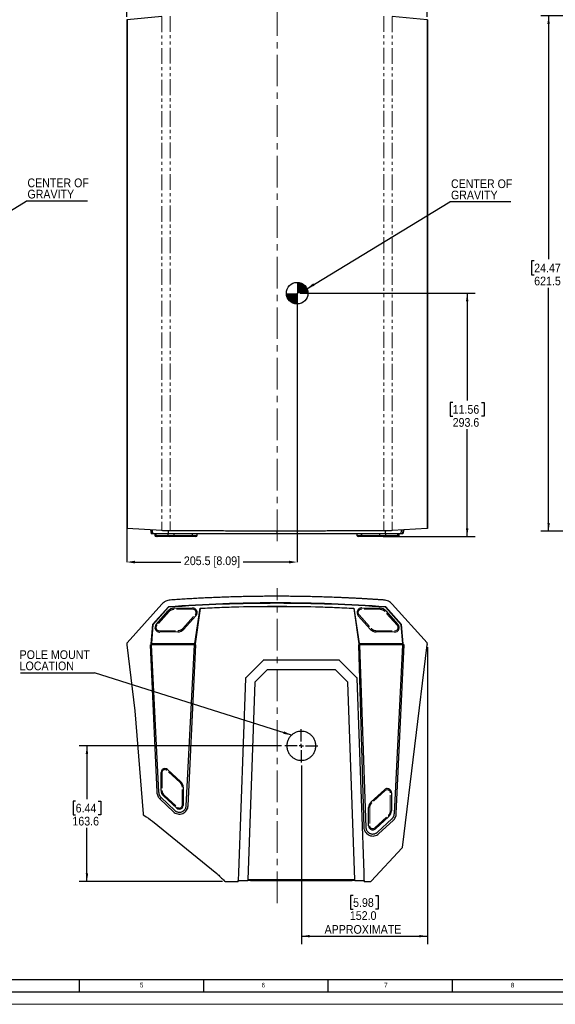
# Model space of a CAD drawing. Header units: millimetres. Extents: x 0 to 2523, y 0 to 1782.
# Tile 2 of 8: x 604 to 1250, y 0 to 1188. Entities that reach past the tile are written whole.
import ezdxf

# ---------------------------------------------------------------- set-up
doc = ezdxf.new("R2010")
doc.units = ezdxf.units.MM
doc.header["$LTSCALE"] = 3
doc.header["$PDSIZE"] = -1
doc.linetypes.add('CENTERX2', pattern=[20.32, 12.7, -2.54, 2.54, -2.54])
doc.linetypes.add('PHANTOM', pattern=[12.7, 6.35, -1.27, 1.27, -1.27, 1.27, -1.27])
for name, color, linetype in [('FORMAT', 7, 'Continuous'), ('OUTLINE', 179, 'Continuous'), ('SLD-0', 7, 'Continuous')]:
    doc.layers.add(name, color=color, linetype=linetype)
doc.styles.add('SLDTEXTSTYLE0', font='GOTHIC.TTF', dxfattribs={"width": 0.913})
doc.styles.get("Standard").update_dxf_attribs({"font": 'GOTHIC.TTF'})
doc.dimstyles.new('SLDDIMSTYLE0', dxfattribs={"dimtxt": 10.5, "dimasz": 9.906, "dimexe": 0, "dimexo": 0.0625, "dimgap": 2.625, "dimtad": 0, "dimtih": 1, "dimtoh": 1, "dimdec": 1, "dimrnd": 1e-09, "dimzin": 12, "dimdsep": 46, "dimtxsty": 'SLDTEXTSTYLE0', "dimsah": 1, "dimcen": 0.09, "dimadec": 0, "dimazin": 3, "dimtfac": 1, "dimtdec": 1, "dimtofl": 0, "dimtmove": 0, "dimatfit": 3, "dimfxl": 1, "dimfrac": 2, "dimtolj": 1, "dimtzin": 12, "dimarcsym": 0})
doc.dimstyles.new('SLDDIMSTYLE1', dxfattribs={"dimtxt": 0.18, "dimasz": 9.906, "dimexe": 0, "dimexo": 0.0625, "dimgap": 0, "dimtad": 0, "dimtih": 1, "dimtoh": 1, "dimdec": 0, "dimrnd": 1e-09, "dimzin": 0, "dimdsep": 46, "dimtxsty": 'Standard', "dimsah": 1, "dimcen": 0.09, "dimadec": 0, "dimazin": 0, "dimtfac": 9.906, "dimtdec": 0, "dimtofl": 0, "dimtmove": 0, "dimatfit": 3, "dimfxl": 1, "dimfrac": 2, "dimtolj": 1, "dimtzin": 0, "dimarcsym": 0})
doc.dimstyles.new('SLDDIMSTYLE2', dxfattribs={"dimtxt": 10.5, "dimasz": 9.906, "dimexe": 0, "dimexo": 0.0625, "dimgap": 2.625, "dimtad": 0, "dimtih": 1, "dimtoh": 1, "dimdec": 1, "dimrnd": 1e-09, "dimzin": 4, "dimdsep": 46, "dimtxsty": 'SLDTEXTSTYLE0', "dimsah": 1, "dimcen": 0.09, "dimadec": 0, "dimazin": 1, "dimtfac": 1, "dimtdec": 1, "dimtofl": 0, "dimtmove": 0, "dimatfit": 3, "dimfxl": 1, "dimfrac": 2, "dimtolj": 1, "dimtzin": 12, "dimarcsym": 0})

# ---------------------------------------------------------------- blocks, each defined once
blk = doc.blocks.new('_D')
at = {"layer": 'Defpoints', "color": 0, "transparency": 16777216}
for p in [(939, 857.8), (733.5, 573.9), (733.5, 533.5)]:
    blk.add_point(p, dxfattribs=at)
at = {"layer": 'OUTLINE', "color": 0, "lineweight": -2, "transparency": 16777216}
for p, q in [((939, 857.7), (939, 533.5)), ((733.5, 573.9), (733.5, 533.5)), ((743.4, 533.5), (798.7, 533.5)), ((929.1, 533.5), (873.9, 533.5))]:
    blk.add_line(p, q, dxfattribs=at)
at = {"layer": 'OUTLINE', "color": 0, "transparency": 16777216}
for points in [[(743.4, 535.1), (743.4, 531.8), (733.5, 533.5)], [(929.1, 535.1), (929.1, 531.8), (939, 533.5)]]:
    blk.add_solid(points, dxfattribs=at)
at = {"layer": 'OUTLINE', "color": 0, "transparency": 16777216, "insert": (836.3, 540.3), "char_height": 10.5, "attachment_point": 2, "style": 'SLDTEXTSTYLE0'}
blk.add_mtext('\\A1;205.5 [8.09]', dxfattribs=at)
blk = doc.blocks.new('_D_1')
at = {"layer": 'OUTLINE', "color": 7, "transparency": 16777216}
for p, q in [((942.8, 857.8), (1153.6, 857.8)), ((1144.1, 857.8), (1144.1, 728.3)), ((1126.6, 726.1), (1123.4, 726.1)), ((1123.4, 726.1), (1123.4, 709.5)), ((1161.5, 726.1), (1164.7, 726.1)), ((1164.7, 726.1), (1164.7, 709.5)), ((1123.4, 709.5), (1126.6, 709.5)), ((1164.7, 709.5), (1161.5, 709.5)), ((1144.1, 564.2), (1144.1, 693.7)), ((1042.6, 564.2), (1153.6, 564.2))]:
    blk.add_line(p, q, dxfattribs=at)
for points in [[(1144.1, 857.8), (1142.6, 847.9), (1145.6, 847.9)], [(1144.1, 564.2), (1145.6, 574.1), (1142.6, 574.1)]]:
    blk.add_solid(points, dxfattribs=at)
at = {"layer": 'OUTLINE', "color": 7, "transparency": 16777216, "char_height": 10.5, "attachment_point": 1, "style": 'SLDTEXTSTYLE0'}
for s, insert in [('11.56', (1126.6, 722.9)), ('293.6', (1126.6, 707.2))]:
    blk.add_mtext(s, dxfattribs=dict(at, insert=insert))
blk = doc.blocks.new('_D_2')
at = {"layer": 'SLD-0', "color": 7, "transparency": 16777216}
for p, q in [((897.2, 1272.8), (894, 1272.8)), ((894, 1272.8), (894, 1256.1)), ((932.1, 1272.8), (935.3, 1272.8)), ((935.3, 1272.8), (935.3, 1256.1)), ((733.5, 1191.2), (733.5, 1249.9)), ((894, 1256.1), (897.2, 1256.1)), ((935.3, 1256.1), (932.1, 1256.1)), ((1095.8, 1191.3), (1095.8, 1249.9)), ((733.5, 1240.4), (1095.8, 1240.4))]:
    blk.add_line(p, q, dxfattribs=at)
for points in [[(733.5, 1240.4), (743.4, 1238.9), (743.4, 1241.9)], [(1095.8, 1240.4), (1085.9, 1241.9), (1085.9, 1238.9)]]:
    blk.add_solid(points, dxfattribs=at)
at = {"layer": 'SLD-0', "color": 7, "transparency": 16777216, "char_height": 10.5, "attachment_point": 1, "style": 'SLDTEXTSTYLE0'}
for s, insert in [('14.26', (897.2, 1269.5)), ('362.3', (897.2, 1253.8))]:
    blk.add_mtext(s, dxfattribs=dict(at, insert=insert))
blk = doc.blocks.new('SW_NOTE_0_2')
at = {"layer": 'OUTLINE', "color": 0}
blk.add_line((73.7, 0), (0, 0), dxfattribs=at)
at = {"layer": 'OUTLINE', "color": 0, "char_height": 10.5, "attachment_point": 1, "style": 'SLDTEXTSTYLE0'}
for s, insert in [('CENTER OF ', (1.3, 27.2)), ('GRAVITY', (1.3, 13.6))]:
    blk.add_mtext(s, dxfattribs=dict(at, insert=insert))
blk = doc.blocks.new('SW_DOWELSYMBOL_0')
at = {"linetype": 'Continuous', "lineweight": 18}
h = blk.add_hatch(color=0, dxfattribs=at)
edge = h.paths.add_edge_path(flags=0)
edge.add_arc((0, 0), 13, 0, 90)
edge.add_line((0, 13), (0, 0))
edge.add_line((0, 0), (13, 0))
h = blk.add_hatch(color=0, dxfattribs=at)
edge = h.paths.add_edge_path(flags=0)
edge.add_arc((0, 0), 13, 180, 270)
edge.add_line((0, -13), (0, 0))
edge.add_line((0, 0), (-13, 0))
at = {"layer": 'OUTLINE', "color": 0}
blk.add_circle((0, 0), 13, dxfattribs=at)
blk = doc.blocks.new('SW_NOTE_0_4')
at = {"layer": 'OUTLINE', "color": 0}
blk.add_line((73.7, 0), (0, 0), dxfattribs=at)
at = {"layer": 'OUTLINE', "color": 0, "char_height": 10.5, "attachment_point": 1, "style": 'SLDTEXTSTYLE0'}
for s, insert in [('CENTER OF ', (1.4, 27.2)), ('GRAVITY', (1.4, 13.6))]:
    blk.add_mtext(s, dxfattribs=dict(at, insert=insert))
blk = doc.blocks.new('_D_8')
at = {"layer": 'SLD-0', "color": 7, "transparency": 16777216}
for p, q in [((1304.5, 1192.4), (1232.8, 1192.4)), ((1242.3, 1192.4), (1242.3, 898.9)), ((1224.9, 896.8), (1221.7, 896.8)), ((1221.7, 896.8), (1221.7, 880.1)), ((1259.8, 896.8), (1263, 896.8)), ((1263, 896.8), (1263, 880.1)), ((1221.7, 880.1), (1224.9, 880.1)), ((1263, 880.1), (1259.8, 880.1)), ((1242.3, 570.9), (1242.3, 864.4)), ((1304.5, 570.9), (1232.8, 570.9))]:
    blk.add_line(p, q, dxfattribs=at)
for points in [[(1242.3, 1192.4), (1240.8, 1182.5), (1243.8, 1182.5)], [(1242.3, 570.9), (1243.8, 580.8), (1240.8, 580.8)]]:
    blk.add_solid(points, dxfattribs=at)
at = {"layer": 'SLD-0', "color": 7, "transparency": 16777216, "char_height": 10.5, "attachment_point": 1, "style": 'SLDTEXTSTYLE0'}
for s, insert in [('24.47', (1224.9, 893.5)), ('621.5', (1224.9, 877.8))]:
    blk.add_mtext(s, dxfattribs=dict(at, insert=insert))
blk = doc.blocks.new('_D_20')
at = {"layer": 'SLD-0', "color": 7, "transparency": 16777216}
for p, q in [((1096.1, 430.9), (1096.1, 72.7)), ((944.1, 288), (944.1, 72.7)), ((1006.5, 131.2), (1003.3, 131.2)), ((1003.3, 131.2), (1003.3, 114.6)), ((1033.7, 131.2), (1036.8, 131.2)), ((1036.8, 131.2), (1036.8, 114.6)), ((1003.3, 114.6), (1006.5, 114.6)), ((1036.8, 114.6), (1033.7, 114.6)), ((944.1, 82.2), (1096.1, 82.2))]:
    blk.add_line(p, q, dxfattribs=at)
for points in [[(944.1, 82.2), (954, 80.7), (954, 83.7)], [(1096.1, 82.2), (1086.2, 83.7), (1086.2, 80.7)]]:
    blk.add_solid(points, dxfattribs=at)
at = {"layer": 'SLD-0', "color": 7, "transparency": 16777216, "char_height": 10.5, "attachment_point": 1, "style": 'SLDTEXTSTYLE0'}
for s, insert in [('5.98', (1006.5, 128)), ('152.0', (1002.6, 112.3)), ('APPROXIMATE', (972.1, 95.6))]:
    blk.add_mtext(s, dxfattribs=dict(at, insert=insert))
blk = doc.blocks.new('_D_21')
at = {"layer": 'SLD-0', "color": 7, "transparency": 16777216}
for p, q in [((920.2, 311.8), (676, 311.8)), ((685.5, 311.8), (685.5, 247.3)), ((671.9, 245.1), (668.7, 245.1)), ((668.7, 245.1), (668.7, 228.4)), ((699.1, 245.1), (702.3, 245.1)), ((702.3, 245.1), (702.3, 228.4)), ((668.7, 228.4), (671.9, 228.4)), ((702.3, 228.4), (699.1, 228.4)), ((685.5, 148.2), (685.5, 212.7)), ((848.8, 148.2), (676, 148.2))]:
    blk.add_line(p, q, dxfattribs=at)
for points in [[(685.5, 311.8), (684, 301.9), (687, 301.9)], [(685.5, 148.2), (687, 158.1), (684, 158.1)]]:
    blk.add_solid(points, dxfattribs=at)
at = {"layer": 'SLD-0', "color": 7, "transparency": 16777216, "char_height": 10.5, "attachment_point": 1, "style": 'SLDTEXTSTYLE0'}
for s, insert in [('6.44', (671.9, 241.9)), ('163.6', (668, 226.2))]:
    blk.add_mtext(s, dxfattribs=dict(at, insert=insert))
blk = doc.blocks.new('SW_NOTE_0_8')
at = {"layer": 'SLD-0', "color": 0}
blk.add_line((-89.2, 0), (0, 0), dxfattribs=at)
at = {"layer": 'SLD-0', "color": 0, "char_height": 10.5, "attachment_point": 1, "style": 'SLDTEXTSTYLE0'}
for s, insert in [('POLE MOUNT', (-90.4, 27.2)), ('LOCATION', (-90.4, 13.6))]:
    blk.add_mtext(s, dxfattribs=dict(at, insert=insert))
blk = doc.blocks.new('SW_CENTERMARKSYMBOL_3')
at = {"layer": 'SLD-0', "color": 0}
for p, q in [((0, 5.08), (0, 20.04)), ((-5.08, 0), (-20.04, 0)), ((0, 0), (-2.54, 0)), ((0, 0), (0, 2.54)), ((0, 0), (0, -2.54)), ((0, 0), (2.54, 0)), ((5.08, 0), (20.04, 0)), ((0, -5.08), (0, -20.04))]:
    blk.add_line(p, q, dxfattribs=at)

msp = doc.modelspace()

# ---------------------------------------------------------------- linework, layer by layer
at = {"color": 7, "linetype": 'Continuous', "lineweight": 25}
for p, q in [((775.99, 1191.6), (733.82, 1187.5)), ((1095.76, 1187.5), (1053.59, 1191.6)), ((733.56, 1187.45), (733.51, 1187.39)), ((733.51, 1187.39), (733.51, 573.92)), ((733.56, 1187.45), (733.56, 573.88)), ((733.82, 1187.5), (733.82, 573.85)), ((1095.76, 1187.5), (1095.76, 573.85)), ((1096.02, 1187.45), (1096.02, 573.88)), ((1096.08, 1187.39), (1096.02, 1187.45)), ((1096.08, 1187.39), (1096.08, 573.92)), ((733.56, 573.88), (733.51, 573.92)), ((775.99, 571.39), (733.82, 573.85)), ((762.03, 572.21), (763.02, 567.7)), ((763.25, 567.7), (762.82, 572.16)), ((765.07, 567.7), (764.7, 572.05)), ((1045.77, 570.03), (1045.82, 571.16)), ((1095.76, 573.85), (1053.59, 571.39)), ((1064.51, 567.7), (1064.88, 572.05)), ((1066.36, 567.7), (1066.78, 572.16)), ((1067.56, 572.21), (1066.56, 567.7)), ((1096.08, 573.92), (1096.02, 573.88)), ((763.25, 567.7), (763.02, 567.7)), ((765.07, 567.7), (763.25, 567.7)), ((783.96, 567.7), (765.07, 567.7)), ((767.52, 567.7), (767.52, 565.6)), ((770.01, 564.2), (768.92, 564.2)), ((768.97, 565.6), (768.97, 567.7)), ((768.97, 565.6), (783.61, 565.6)), ((784.65, 564.2), (770.01, 564.2)), ((783.61, 565.6), (783.61, 567.7)), ((783.61, 565.6), (790.79, 565.6)), ((783.96, 567.7), (783.81, 570.03)), ((790.8, 564.2), (784.65, 564.2)), ((790.79, 565.6), (790.79, 567.7)), ((790.79, 565.6), (812.67, 565.6)), ((812.69, 564.2), (790.8, 564.2)), ((812.67, 565.6), (812.67, 567.7)), ((812.67, 565.6), (812.75, 565.6)), ((816.98, 564.2), (812.69, 564.2)), ((812.75, 565.6), (812.75, 567.7)), ((818.38, 565.6), (818.38, 567.7)), ((1011.21, 567.7), (1011.21, 565.6)), ((1016.89, 564.2), (1012.61, 564.2)), ((1016.83, 565.6), (1016.83, 567.7)), ((1016.83, 565.6), (1016.91, 565.6)), ((1038.78, 564.2), (1016.89, 564.2)), ((1016.91, 565.6), (1016.91, 567.7)), ((1016.91, 565.6), (1038.8, 565.6)), ((1044.94, 564.2), (1038.78, 564.2)), ((1038.8, 565.6), (1038.8, 567.7)), ((1038.8, 565.6), (1045.98, 565.6)), ((1059.57, 564.2), (1044.94, 564.2)), ((1045.62, 567.7), (1045.77, 570.03)), ((1064.51, 567.7), (1045.62, 567.7)), ((1045.98, 565.6), (1045.98, 567.7)), ((1045.98, 565.6), (1060.61, 565.6)), ((1060.66, 564.2), (1059.57, 564.2)), ((1060.61, 565.6), (1060.61, 567.7)), ((1062.06, 565.6), (1062.06, 567.7)), ((1066.36, 567.7), (1064.51, 567.7)), ((1066.56, 567.7), (1066.36, 567.7)), ((775.99, 482.82), (733.82, 435.93)), ((733.56, 435.35), (733.51, 434.68)), ((733.51, 434.68), (733.59, 433.68)), ((733.59, 433.68), (743.37, 354.05)), ((761.64, 433.68), (769.8, 255.82)), ((763.02, 433.68), (771.99, 255.88)), ((805.25, 239.56), (815.37, 433.68)), ((807.52, 239.49), (816.76, 433.68)), ((1012.83, 433.68), (1019.51, 213.36)), ((1014.21, 433.68), (1021.91, 213.4)), ((1056.25, 230.11), (1066.56, 433.68)), ((1058.56, 230.05), (1067.95, 433.68)), ((1065.97, 189.15), (1095.99, 433.68)), ((897.99, 414.92), (876.94, 393.86)), ((989.81, 415.04), (898.3, 415.04)), ((1011.17, 393.86), (990.12, 414.92)), ((876.61, 392.94), (868.44, 158.93)), ((902.89, 403.46), (887.94, 388.51)), ((985.22, 403.46), (902.89, 403.46)), ((1000.18, 388.5), (985.22, 403.46)), ((1019.67, 158.93), (1011.5, 392.94)), ((887.94, 388.51), (879.62, 150.18)), ((1008.51, 150.18), (1000.18, 388.5)), ((743.37, 354.05), (753.17, 229.58)), ((764.73, 220.75), (841.98, 157.67)), ((1028.26, 148.5), (1065.71, 188.59)), ((868.44, 158.93), (868.06, 149.18)), ((1020.05, 149.18), (1019.67, 158.93)), ((852.57, 148.18), (868.06, 148.18)), ((868.06, 148.18), (868.06, 149.18)), ((868.06, 149.18), (879.58, 149.18)), ((868.1, 149.18), (868.06, 148.18)), ((868.1, 149.18), (868.06, 148.18)), ((879.62, 150.18), (879.58, 150.18)), ((879.58, 150.18), (879.58, 149.18)), ((882.61, 149.18), (879.58, 149.18)), ((1008.51, 150.18), (879.62, 150.18)), ((882.61, 150.18), (882.61, 149.18)), ((882.61, 149.18), (1005.51, 149.18)), ((1005.51, 149.18), (1005.51, 150.18)), ((1008.54, 149.18), (1005.51, 149.18)), ((1008.54, 150.18), (1008.51, 150.18)), ((1008.54, 149.18), (1008.54, 150.18)), ((1008.54, 149.18), (1020.05, 149.18)), ((1020.05, 148.18), (1020.01, 149.18)), ((1020.01, 149.18), (1020.05, 148.18)), ((1020.05, 149.18), (1020.05, 148.18)), ((1020.05, 148.18), (1027.53, 148.18))]:
    msp.add_line(p, q, dxfattribs=at)
at = {"linetype": 'PHANTOM', "lineweight": 18}
for p, q in [((775.99, 1191.6), (775.99, 571.39)), ((785.87, 1192.02), (785.87, 571.14)), ((1043.71, 1192.02), (1043.71, 571.14)), ((1053.59, 1191.6), (1053.59, 571.39)), ((812.69, 476.79), (790.8, 476.49)), ((1038.78, 476.49), (1016.89, 476.79)), ((784.65, 473.69), (770.01, 457.42)), ((801.25, 453.46), (815.89, 469.74)), ((1013.69, 469.74), (1028.33, 453.46)), ((1059.57, 457.42), (1044.94, 473.69)), ((773.21, 450.36), (795.1, 450.67)), ((1034.49, 450.67), (1056.37, 450.36)), ((776.27, 279.83), (776.27, 257.94)), ((797.87, 267.39), (781.8, 282.25)), ((800.28, 239.99), (800.28, 261.88)), ((778.68, 252.43), (794.75, 237.57)), ((1045.34, 257.88), (1029.21, 243.08)), ((1051.27, 233.33), (1051.36, 255.22)), ((1026.68, 237.36), (1026.59, 215.47)), ((1032.62, 212.81), (1048.75, 227.61))]:
    msp.add_line(p, q, dxfattribs=at)
at = {"color": 8, "linetype": 'Continuous', "lineweight": 25}
for p, q in [((783.81, 570.03), (783.73, 571.16)), ((783.81, 570.02), (783.8, 571.16)), ((914.79, 567.7), (914.79, 570.9)), ((1045.77, 570.02), (1045.78, 571.16)), ((1045.77, 570.03), (1045.85, 571.16)), ((767.52, 565.6), (768.97, 565.6)), ((812.75, 565.6), (818.38, 565.6)), ((1011.21, 565.6), (1016.83, 565.6)), ((1060.61, 565.6), (1062.06, 565.6))]:
    msp.add_line(p, q, dxfattribs=at)
at = {"linetype": 'Continuous', "lineweight": 25}
for p, q in [((783.71, 479.44), (764.65, 458.25)), ((783.96, 479.01), (765.07, 457.81)), ((783.74, 479.48), (783.71, 479.44)), ((783.81, 479.27), (783.71, 479.44)), ((783.81, 479.27), (783.8, 479.49)), ((783.96, 479.01), (783.81, 479.27)), ((783.96, 479.01), (783.91, 478.95)), ((790.79, 477.89), (812.67, 478.19)), ((815.78, 435.12), (822.02, 477.73)), ((816.25, 434.9), (822.32, 477.6)), ((822.02, 477.73), (822.32, 477.6)), ((914.79, 483.71), (914.79, 484.22)), ((1007.59, 477.73), (1007.29, 477.6)), ((1007.29, 477.6), (1013.28, 434.9)), ((1007.59, 477.73), (1013.75, 435.12)), ((1016.91, 478.19), (1038.8, 477.89)), ((1045.62, 479.01), (1045.77, 479.27)), ((1045.68, 478.95), (1045.62, 479.01)), ((1064.51, 457.81), (1045.62, 479.01)), ((1045.77, 479.27), (1045.78, 479.49)), ((1045.77, 479.27), (1045.84, 479.48)), ((1045.77, 479.27), (1045.87, 479.44)), ((1045.87, 479.44), (1045.84, 479.48)), ((1064.94, 458.25), (1045.87, 479.44)), ((1095.76, 435.93), (1053.59, 482.82)), ((768.97, 458.35), (783.61, 474.63)), ((816.93, 468.8), (802.3, 452.53)), ((1027.29, 452.53), (1012.65, 468.8)), ((1045.98, 474.63), (1060.61, 458.35)), ((764.65, 458.25), (762.66, 434.9)), ((765.07, 457.81), (763.25, 435.12)), ((765.07, 457.81), (764.65, 458.25)), ((1064.51, 457.81), (1064.94, 458.25)), ((1066.36, 435.12), (1064.51, 457.81)), ((1066.95, 434.9), (1064.94, 458.25)), ((795.12, 449.27), (773.23, 448.96)), ((1056.35, 448.96), (1034.47, 449.27)), ((761.64, 433.68), (763.02, 433.68)), ((763.25, 435.12), (762.66, 434.9)), ((762.66, 434.9), (816.25, 434.9)), ((815.37, 433.68), (763.02, 433.68)), ((763.25, 435.12), (815.78, 435.12)), ((816.76, 433.68), (815.37, 433.68)), ((815.78, 435.12), (816.25, 434.9)), ((1014.21, 433.68), (1012.83, 433.68)), ((1013.75, 435.12), (1013.28, 434.9)), ((1013.28, 434.9), (1066.95, 434.9)), ((1013.75, 435.12), (1066.36, 435.12)), ((1066.56, 433.68), (1014.21, 433.68)), ((1066.36, 435.12), (1066.95, 434.9)), ((1067.95, 433.68), (1066.56, 433.68)), ((1095.99, 433.68), (1096.08, 434.68)), ((1096.08, 434.68), (1096.02, 435.35)), ((774.87, 257.94), (774.87, 279.83)), ((782.75, 283.28), (798.82, 268.42)), ((801.68, 261.88), (801.68, 239.99)), ((793.8, 236.54), (777.73, 251.4)), ((1028.26, 244.12), (1044.39, 258.91)), ((1052.76, 255.21), (1052.67, 233.32)), ((774.98, 249.4), (773.45, 247.82)), ((773.45, 247.82), (789.72, 232.35)), ((774.98, 249.4), (791.31, 233.98)), ((1025.19, 215.48), (1025.28, 237.37)), ((1049.69, 226.58), (1033.56, 211.78)), ((1035.77, 207.59), (1053.16, 223.54)), ((1037.41, 205.85), (1054.75, 221.85))]:
    msp.add_line(p, q, dxfattribs=at)
at = {"color": 7, "linetype": 'Continuous', "lineweight": 18}
msp.add_line((0, 0), (2523, 0), dxfattribs=at)
at = {"color": 7, "linetype": 'Continuous', "lineweight": 25, "flags": 128}
msp.add_lwpolyline([(783.81, 570.03), (783.79, 570.55), (783.77, 570.89), (783.76, 571.16)], dxfattribs=at)
at = {"linetype": 'Continuous', "lineweight": 25, "flags": 128}
msp.add_lwpolyline([(783.81, 479.27), (783.79, 479.34), (783.77, 479.39), (783.76, 479.44), (783.74, 479.48)], dxfattribs=at)
at = {"color": 7, "linetype": 'Continuous', "lineweight": 25}
for centre, radius, start, end in [((768.92, 565.6), 1.4, 180, 270), ((770.22, 565.44), 1.26, 172.87087, 260.39122), ((784.86, 565.44), 1.26, 172.87087, 260.39122), ((816.13, 565.25), 25.35, 179.20901, 182.37418), ((838.02, 565.25), 25.35, 179.20901, 182.37418), ((816.98, 565.6), 1.4, 270, 0), ((1012.61, 565.6), 1.4, 180, 270), ((991.56, 565.25), 25.35, 357.62582, 0.79099), ((1013.45, 565.25), 25.35, 357.62582, 0.79099), ((1044.73, 565.44), 1.26, 279.60878, 7.12913), ((1059.36, 565.44), 1.26, 279.60878, 7.12913), ((1060.66, 565.6), 1.4, 270, 0)]:
    msp.add_arc(centre, radius, start, end, dxfattribs=at)
at = {"linetype": 'Continuous', "lineweight": 25}
for centre, radius, start, end in [((790.92, 468.05), 9.84, 90.79167, 138.03099), ((812.75, 472.56), 5.63, 90, 90.79167), ((812.75, 472.56), 5.63, 318.03099, 90), ((1016.83, 472.56), 5.63, 90, 221.96901), ((1016.83, 472.56), 5.63, 89.20833, 90), ((1038.66, 468.05), 9.84, 41.96901, 89.20833), ((773.15, 454.59), 5.63, 138.03099, 270), ((794.98, 459.11), 9.84, 270.79167, 318.03099), ((1034.6, 459.11), 9.84, 221.96901, 269.20833), ((1056.43, 454.59), 5.63, 270, 41.96901), ((773.15, 454.59), 4.23, 270, 270.79167), ((773.15, 454.59), 5.63, 270, 270.79167), ((1056.43, 454.59), 5.63, 269.20833, 270), ((1056.43, 454.59), 4.23, 269.20833, 270), ((779.57, 279.83), 4.69, 90, 180), ((779.57, 279.83), 4.69, 47.23932, 90), ((792.78, 261.88), 8.91, 360, 47.23932), ((783.78, 257.94), 8.91, 180, 227.23932), ((1047.77, 255.23), 4.99, 90, 132.53453), ((1047.77, 255.23), 4.99, 359.77385, 90), ((796.99, 239.99), 4.69, 270, 360), ((1034.49, 237.33), 9.21, 132.53453, 179.77385), ((796.99, 239.99), 4.69, 227.23932, 270), ((1043.47, 233.36), 9.21, 312.53453, 359.77385), ((1030.19, 215.46), 4.99, 179.77385, 270), ((1030.19, 215.46), 4.99, 270, 312.53453)]:
    msp.add_arc(centre, radius, start, end, dxfattribs=at)
at = {"linetype": 'PHANTOM', "lineweight": 18}
for centre, radius, start, end in [((790.92, 468.05), 8.44, 90.79167, 138.03099), ((812.75, 472.56), 4.23, 318.03099, 90.79167), ((1016.83, 472.56), 4.23, 89.20833, 221.96901), ((1038.66, 468.05), 8.44, 41.96901, 89.20833), ((773.15, 454.59), 4.23, 138.03099, 270), ((794.98, 459.11), 8.44, 270.79167, 318.03099), ((1034.6, 459.11), 8.44, 221.96901, 269.20833), ((1056.43, 454.59), 4.23, 270, 41.96901), ((779.57, 279.83), 3.29, 47.23932, 180), ((792.78, 261.88), 7.51, 360, 47.23932), ((783.78, 257.94), 7.51, 180, 227.23932), ((1047.77, 255.23), 3.59, 359.77385, 132.53453), ((796.99, 239.99), 3.29, 227.23932, 270), ((796.99, 239.99), 3.29, 270, 360), ((1034.49, 237.33), 7.81, 132.53453, 179.77385), ((1043.47, 233.36), 7.81, 312.53453, 359.77385), ((1030.19, 215.46), 3.59, 179.77385, 270), ((1030.19, 215.46), 3.59, 270, 312.53453)]:
    msp.add_arc(centre, radius, start, end, dxfattribs=at)
at = {"color": 7, "linetype": 'Continuous', "lineweight": 25}
for points, knots in [([(733.82, 1187.5), (733.75, 1187.49), (733.69, 1187.48), (733.6, 1187.47), (733.57, 1187.46), (733.56, 1187.45)], [0, 0, 0, 0, 0.5, 0.5, 1, 1, 1, 1]), ([(1096.02, 1187.45), (1096.01, 1187.46), (1095.98, 1187.47), (1095.9, 1187.48), (1095.84, 1187.49), (1095.76, 1187.5)], [0, 0, 0, 0, 0.5, 0.5, 1, 1, 1, 1]), ([(733.82, 573.85), (733.75, 573.86), (733.69, 573.86), (733.6, 573.87), (733.57, 573.88), (733.56, 573.88)], [0, 0, 0, 0, 0.5, 0.5, 1, 1, 1, 1]), ([(785.87, 571.14), (784.96, 571.14), (784.03, 571.15), (782.21, 571.18), (781.32, 571.2), (779.61, 571.24), (778.79, 571.27), (777.29, 571.33), (776.6, 571.36), (775.99, 571.39)], [0, 0, 0, 0, 0.25, 0.25, 0.5, 0.5, 0.75, 0.75, 1, 1, 1, 1]), ([(914.79, 570.9), (913.36, 570.9), (910.49, 570.9), (906.19, 570.9), (901.89, 570.9), (897.58, 570.91), (893.28, 570.91), (888.98, 570.91), (884.68, 570.92), (880.38, 570.92), (876.08, 570.92), (871.78, 570.93), (867.48, 570.93), (863.18, 570.94), (858.88, 570.95), (854.59, 570.95), (849.03, 570.96), (842.23, 570.98), (834.17, 571), (826.11, 571.02), (818.06, 571.04), (810.01, 571.06), (801.96, 571.09), (793.91, 571.11), (788.55, 571.13), (785.87, 571.14)], [0, 0, 0, 0, 0.0333431, 0.0666843, 0.1000236, 0.1333612, 0.1666974, 0.2000323, 0.2333661, 0.266699, 0.3000312, 0.3333629, 0.3666942, 0.4000254, 0.4333565, 0.4666879, 0.5000197, 0.5625434, 0.6250571, 0.6875622, 0.7500598, 0.8125511, 0.8750374, 0.93752, 1, 1, 1, 1]), ([(1043.71, 571.14), (1042.28, 571.14), (1039.42, 571.13), (1035.13, 571.11), (1030.84, 571.1), (1026.55, 571.08), (1022.26, 571.07), (1017.96, 571.06), (1013.67, 571.04), (1009.37, 571.03), (1005.08, 571.02), (1000.78, 571.01), (996.48, 571), (992.19, 570.99), (987.89, 570.98), (983.59, 570.97), (978.04, 570.96), (971.23, 570.95), (963.17, 570.94), (955.11, 570.93), (947.05, 570.92), (938.99, 570.91), (930.92, 570.91), (922.86, 570.9), (917.48, 570.9), (914.79, 570.9)], [0, 0, 0, 0, 0.0333245, 0.0666497, 0.0999757, 0.1333027, 0.1666309, 0.1999604, 0.2332916, 0.2666245, 0.2999593, 0.3332963, 0.3666356, 0.3999774, 0.4333219, 0.4666692, 0.5000197, 0.5625106, 0.625001, 0.687492, 0.7499849, 0.8124809, 0.8749813, 0.9374873, 1, 1, 1, 1]), ([(1053.59, 571.39), (1052.98, 571.36), (1052.29, 571.33), (1050.79, 571.27), (1049.98, 571.24), (1048.27, 571.2), (1047.37, 571.18), (1045.55, 571.15), (1044.62, 571.14), (1043.71, 571.14)], [0, 0, 0, 0, 0.25, 0.25, 0.5, 0.5, 0.75, 0.75, 1, 1, 1, 1]), ([(1096.02, 573.88), (1096.01, 573.88), (1095.98, 573.87), (1095.9, 573.86), (1095.84, 573.86), (1095.76, 573.85)], [0, 0, 0, 0, 0.5, 0.5, 1, 1, 1, 1]), ([(914.79, 567.7), (892.96, 567.7), (871.12, 567.7), (827.48, 567.7), (805.68, 567.7), (783.91, 567.7)], [0, 0, 0, 0, 0.5, 0.5, 1, 1, 1, 1]), ([(1045.68, 567.7), (1023.9, 567.7), (1002.09, 567.7), (958.45, 567.7), (936.63, 567.7), (914.79, 567.7)], [0, 0, 0, 0, 0.5, 0.5, 1, 1, 1, 1]), ([(733.82, 435.93), (733.75, 435.85), (733.69, 435.76), (733.6, 435.56), (733.57, 435.46), (733.56, 435.35)], [0, 0, 0, 0, 0.5, 0.5, 1, 1, 1, 1]), ([(876.94, 393.86), (876.85, 393.77), (876.77, 393.64), (876.65, 393.31), (876.62, 393.12), (876.61, 392.94)], [0, 0, 0, 0, 0.5, 0.5, 1, 1, 1, 1]), ([(1011.5, 392.94), (1011.5, 393.12), (1011.46, 393.31), (1011.35, 393.64), (1011.26, 393.77), (1011.17, 393.86)], [0, 0, 0, 0, 0.5, 0.5, 1, 1, 1, 1]), ([(944.07, 329.3), (943.34, 329.3), (942.57, 329.26), (940.93, 329.04), (940.07, 328.87), (938.27, 328.34), (937.34, 327.99), (935.46, 327.08), (934.5, 326.5), (932.64, 325.1), (931.73, 324.27), (930.04, 322.35), (929.28, 321.25), (927.98, 318.83), (927.46, 317.5), (926.76, 314.72), (926.57, 313.26), (926.57, 310.35), (926.76, 308.89), (927.46, 306.11), (927.98, 304.78), (929.28, 302.36), (930.04, 301.26), (931.73, 299.33), (932.64, 298.5), (934.5, 297.1), (935.46, 296.53), (937.34, 295.61), (938.27, 295.27), (940.07, 294.74), (940.93, 294.57), (942.57, 294.35), (943.34, 294.3), (944.07, 294.3)], [0, 0, 0, 0, 0.0625, 0.0625, 0.125, 0.125, 0.1875, 0.1875, 0.25, 0.25, 0.3125, 0.3125, 0.375, 0.375, 0.4375, 0.4375, 0.5, 0.5, 0.5625, 0.5625, 0.625, 0.625, 0.6875, 0.6875, 0.75, 0.75, 0.8125, 0.8125, 0.875, 0.875, 0.9375, 0.9375, 1, 1, 1, 1]), ([(944.07, 294.3), (944.8, 294.3), (945.57, 294.35), (947.21, 294.57), (948.07, 294.74), (949.87, 295.27), (950.8, 295.61), (952.68, 296.53), (953.64, 297.1), (955.5, 298.5), (956.41, 299.33), (958.1, 301.26), (958.87, 302.36), (960.16, 304.78), (960.68, 306.11), (961.39, 308.89), (961.57, 310.35), (961.57, 313.26), (961.39, 314.72), (960.68, 317.5), (960.16, 318.83), (958.87, 321.25), (958.1, 322.35), (956.41, 324.27), (955.5, 325.1), (953.64, 326.5), (952.68, 327.08), (950.8, 327.99), (949.87, 328.34), (948.07, 328.87), (947.21, 329.04), (945.57, 329.26), (944.8, 329.3), (944.07, 329.3)], [0, 0, 0, 0, 0.0625, 0.0625, 0.125, 0.125, 0.1875, 0.1875, 0.25, 0.25, 0.3125, 0.3125, 0.375, 0.375, 0.4375, 0.4375, 0.5, 0.5, 0.5625, 0.5625, 0.625, 0.625, 0.6875, 0.6875, 0.75, 0.75, 0.8125, 0.8125, 0.875, 0.875, 0.9375, 0.9375, 1, 1, 1, 1]), ([(753.17, 229.58), (753.19, 229.26), (753.29, 228.94), (753.65, 228.38), (753.9, 228.15), (754.17, 227.99)], [0, 0, 0, 0, 0.5, 0.5, 1, 1, 1, 1]), ([(1065.71, 188.59), (1065.78, 188.66), (1065.84, 188.75), (1065.93, 188.94), (1065.96, 189.04), (1065.97, 189.15)], [0, 0, 0, 0, 0.5, 0.5, 1, 1, 1, 1]), ([(851.06, 148.87), (851.25, 148.66), (851.48, 148.48), (852.01, 148.24), (852.3, 148.18), (852.57, 148.18)], [0, 0, 0, 0, 0.5, 0.5, 1, 1, 1, 1]), ([(1027.53, 148.18), (1027.66, 148.18), (1027.8, 148.21), (1028.05, 148.32), (1028.17, 148.4), (1028.26, 148.5)], [0, 0, 0, 0, 0.5, 0.5, 1, 1, 1, 1])]:
    msp.add_open_spline(points, degree=3, knots=knots, dxfattribs=at)
at = {"linetype": 'Continuous', "lineweight": 25}
for points, knots in [([(785.87, 487.65), (784.96, 487.58), (784.03, 487.43), (782.21, 486.95), (781.32, 486.61), (779.61, 485.78), (778.79, 485.27), (777.29, 484.14), (776.6, 483.5), (775.99, 482.82)], [0, 0, 0, 0, 0.25, 0.25, 0.5, 0.5, 0.75, 0.75, 1, 1, 1, 1]), ([(914.79, 492.21), (913.36, 492.21), (910.49, 492.2), (906.19, 492.19), (901.89, 492.16), (897.58, 492.13), (893.28, 492.08), (888.98, 492.03), (884.68, 491.96), (880.38, 491.89), (876.08, 491.8), (871.78, 491.7), (867.48, 491.6), (863.18, 491.48), (858.88, 491.35), (854.59, 491.22), (849.03, 491.03), (842.23, 490.77), (834.17, 490.43), (826.11, 490.06), (818.06, 489.65), (810.01, 489.2), (801.96, 488.72), (793.91, 488.21), (788.55, 487.84), (785.87, 487.65)], [0, 0, 0, 0, 0.0333431, 0.0666843, 0.1000236, 0.1333612, 0.1666974, 0.2000323, 0.2333661, 0.266699, 0.3000312, 0.3333629, 0.3666942, 0.4000254, 0.4333565, 0.4666879, 0.5000197, 0.5625434, 0.6250571, 0.6875622, 0.7500598, 0.8125511, 0.8750374, 0.93752, 1, 1, 1, 1]), ([(1043.71, 487.65), (1042.28, 487.75), (1039.42, 487.95), (1035.13, 488.24), (1030.84, 488.52), (1026.55, 488.79), (1022.26, 489.04), (1017.96, 489.29), (1013.67, 489.53), (1009.37, 489.76), (1005.08, 489.98), (1000.78, 490.18), (996.48, 490.38), (992.19, 490.57), (987.89, 490.75), (983.59, 490.91), (978.04, 491.12), (971.23, 491.34), (963.17, 491.57), (955.11, 491.77), (947.05, 491.93), (938.99, 492.05), (930.92, 492.14), (922.86, 492.2), (917.48, 492.2), (914.79, 492.21)], [0, 0, 0, 0, 0.0333245, 0.0666497, 0.0999757, 0.1333027, 0.1666309, 0.1999604, 0.2332916, 0.2666245, 0.2999593, 0.3332963, 0.3666356, 0.3999774, 0.4333219, 0.4666692, 0.5000197, 0.5625106, 0.625001, 0.687492, 0.7499849, 0.8124809, 0.8749813, 0.9374873, 1, 1, 1, 1]), ([(1053.59, 482.82), (1052.98, 483.5), (1052.29, 484.14), (1050.79, 485.27), (1049.98, 485.78), (1048.27, 486.61), (1047.37, 486.95), (1045.55, 487.43), (1044.62, 487.58), (1043.71, 487.65)], [0, 0, 0, 0, 0.25, 0.25, 0.5, 0.5, 0.75, 0.75, 1, 1, 1, 1]), ([(914.79, 484.22), (903.86, 484.22), (892.93, 484.12), (876.55, 483.82), (871.09, 483.7), (860.17, 483.4), (854.71, 483.23), (827.4, 482.25), (805.59, 481.06), (783.8, 479.49)], [0, 0, 0, 0, 0.25, 0.25, 0.375, 0.375, 0.5, 0.5, 1, 1, 1, 1]), ([(914.79, 483.71), (892.96, 483.71), (871.12, 483.31), (827.48, 481.73), (805.68, 480.54), (783.91, 478.95)], [0, 0, 0, 0, 0.5, 0.5, 1, 1, 1, 1]), ([(822.02, 477.73), (829.75, 478.13), (837.47, 478.49), (852.93, 479.1), (860.66, 479.35), (883.86, 479.96), (899.34, 480.16), (930.28, 480.16), (945.75, 479.96), (968.95, 479.35), (976.68, 479.1), (992.14, 478.49), (999.87, 478.13), (1007.59, 477.73)], [0, 0, 0, 0, 0.125, 0.125, 0.25, 0.25, 0.5, 0.5, 0.75, 0.75, 0.875, 0.875, 1, 1, 1, 1]), ([(1045.68, 478.95), (1023.9, 480.54), (1002.09, 481.73), (958.45, 483.31), (936.63, 483.71), (914.79, 483.71)], [0, 0, 0, 0, 0.5, 0.5, 1, 1, 1, 1]), ([(1096.02, 435.35), (1096.01, 435.46), (1095.98, 435.56), (1095.9, 435.76), (1095.84, 435.85), (1095.76, 435.93)], [0, 0, 0, 0, 0.5, 0.5, 1, 1, 1, 1]), ([(771.99, 255.88), (772, 255.78), (772.01, 255.57), (772.04, 255.27), (772.08, 254.97), (772.13, 254.67), (772.19, 254.37), (772.3, 253.87), (772.51, 253.19), (772.85, 252.34), (773.27, 251.53), (773.71, 250.85), (774.15, 250.29), (774.55, 249.82), (774.84, 249.54), (774.98, 249.4)], [0, 0, 0, 0, 0.041735, 0.08338966, 0.12500619, 0.16662689, 0.20829408, 0.25004989, 0.37499521, 0.50001561, 0.62496092, 0.74998132, 0.83336067, 0.91658732, 1, 1, 1, 1]), ([(789.72, 232.35), (790.41, 231.7), (791.2, 231.12), (792.96, 230.2), (794.88, 229.5), (798.04, 229.34), (801.13, 230.12), (803.83, 231.77), (805.89, 234.07), (806.74, 235.85), (807.32, 237.67), (807.48, 238.59), (807.52, 239.49)], [0, 0, 0, 0, 0.125, 0.125, 0.25, 0.375, 0.5, 0.625, 0.75, 0.875, 0.875, 1, 1, 1, 1]), ([(791.31, 233.98), (791.38, 233.91), (791.52, 233.78), (791.75, 233.58), (791.98, 233.4), (792.22, 233.23), (792.46, 233.06), (792.71, 232.91), (792.96, 232.76), (793.48, 232.48), (794.3, 232.14), (795.44, 231.83), (796.61, 231.7), (797.79, 231.73), (798.95, 231.92), (800.07, 232.28), (801.14, 232.8), (802.11, 233.46), (802.99, 234.25), (803.74, 235.16), (804.36, 236.16), (804.75, 237.07), (804.98, 237.82), (805.11, 238.39), (805.21, 238.97), (805.24, 239.36), (805.25, 239.56)], [0, 0, 0, 0, 0.01570117, 0.03134364, 0.04694714, 0.06253153, 0.07811678, 0.09372281, 0.1093695, 0.12507656, 0.18755189, 0.25005428, 0.31252961, 0.375032, 0.43750733, 0.50000971, 0.56248504, 0.62498743, 0.68746276, 0.74996515, 0.81244048, 0.87494286, 0.90628175, 0.93746468, 0.968651, 1, 1, 1, 1]), ([(1053.16, 223.54), (1053.23, 223.61), (1053.38, 223.75), (1053.6, 223.97), (1053.81, 224.2), (1054.02, 224.43), (1054.21, 224.67), (1054.53, 225.09), (1054.93, 225.69), (1055.36, 226.51), (1055.72, 227.38), (1055.96, 228.17), (1056.11, 228.88), (1056.21, 229.49), (1056.23, 229.91), (1056.25, 230.11)], [0, 0, 0, 0, 0.04173905, 0.08339412, 0.12500902, 0.16662768, 0.20829402, 0.25005182, 0.37500021, 0.50001622, 0.62496461, 0.74998063, 0.83336402, 0.91658659, 1, 1, 1, 1]), ([(1019.51, 213.36), (1019.54, 212.45), (1019.69, 211.52), (1020.24, 209.68), (1021.07, 207.86), (1023.11, 205.49), (1025.82, 203.77), (1028.95, 202.93), (1032.15, 203.05), (1034.11, 203.72), (1035.9, 204.63), (1036.71, 205.2), (1037.41, 205.85)], [0, 0, 0, 0, 0.125, 0.125, 0.25, 0.375, 0.5, 0.625, 0.75, 0.875, 0.875, 1, 1, 1, 1]), ([(1021.91, 213.4), (1021.91, 213.3), (1021.92, 213.1), (1021.95, 212.81), (1021.98, 212.51), (1022.03, 212.22), (1022.09, 211.94), (1022.15, 211.65), (1022.23, 211.37), (1022.41, 210.8), (1022.74, 209.98), (1023.35, 208.97), (1024.08, 208.04), (1024.95, 207.24), (1025.91, 206.56), (1026.97, 206.03), (1028.09, 205.65), (1029.25, 205.43), (1030.43, 205.38), (1031.6, 205.51), (1032.75, 205.79), (1033.66, 206.16), (1034.35, 206.53), (1034.85, 206.85), (1035.33, 207.2), (1035.62, 207.46), (1035.77, 207.59)], [0, 0, 0, 0, 0.0157011, 0.0313434, 0.0469468, 0.062531, 0.0781162, 0.0937223, 0.1093692, 0.1250767, 0.1875508, 0.2500544, 0.3125285, 0.3750321, 0.4375062, 0.5000097, 0.5624838, 0.6249874, 0.6874615, 0.7499651, 0.8124392, 0.8749427, 0.9062814, 0.937464, 0.9686503, 1, 1, 1, 1])]:
    msp.add_open_spline(points, degree=3, knots=knots, dxfattribs=at)
for points in [[(783.8, 479.49), (783.78, 479.49), (783.76, 479.49), (783.74, 479.48)], [(822.32, 477.6), (883.92, 480.84), (945.69, 480.84), (1007.29, 477.6)], [(1045.78, 479.49), (1002.21, 482.64), (958.51, 484.22), (914.79, 484.22)], [(1045.84, 479.48), (1045.82, 479.49), (1045.8, 479.49), (1045.78, 479.49)], [(769.8, 255.82), (769.83, 255.14), (770.01, 253.69), (770.77, 251.44), (771.98, 249.38), (772.95, 248.29), (773.45, 247.82)], [(1054.75, 221.85), (1055.28, 222.34), (1056.3, 223.47), (1057.56, 225.57), (1058.34, 227.87), (1058.53, 229.35), (1058.56, 230.05)]]:
    msp.add_open_spline(points, degree=3, dxfattribs=at)
at = {"color": 7, "linetype": 'Continuous', "lineweight": 25}
for points in [[(898.3, 415.04), (898.19, 415.04), (898.08, 415), (897.99, 414.92)], [(990.12, 414.92), (990.04, 415), (989.92, 415.04), (989.81, 415.04)], [(754.17, 227.99), (757.88, 225.88), (761.43, 223.45), (764.73, 220.75)], [(841.98, 157.67), (845.25, 155.01), (848.3, 152.05), (851.06, 148.87)]]:
    msp.add_open_spline(points, degree=3, dxfattribs=at)
at = {"layer": 'FORMAT'}
for p, q in [((60, 30), (2493, 30)), ((676.5, 15), (676.5, 30)), ((826.5, 15), (826.5, 30)), ((976.5, 15), (976.5, 30)), ((1126.5, 15), (1126.5, 30)), ((45, 15), (2508, 15))]:
    msp.add_line(p, q, dxfattribs=at)
at = {"layer": 'OUTLINE', "color": 7, "lineweight": 25}
msp.add_circle((939.01, 857.8), 13.01, dxfattribs=at)
at = {"layer": 'SLD-0', "linetype": 'CENTERX2', "lineweight": 18}
msp.add_line((914.95, 1206.49), (914.95, 554.83), dxfattribs=at)
at = {"layer": 'SLD-0', "color": 7, "linetype": 'CENTERX2', "lineweight": 18}
msp.add_line((914.79, 121.95), (914.79, 501.87), dxfattribs=at)

# ---------------------------------------------------------------- block references
at = {"layer": 'OUTLINE', "color": 7}
for name, p in [('SW_NOTE_0_4', (612.36, 968.99)), ('SW_NOTE_0_2', (1123.24, 967.93)), ('SW_DOWELSYMBOL_0', (939.01, 857.8))]:
    msp.add_blockref(name, p, dxfattribs=at)
at = {"layer": 'SLD-0', "color": 7}
for name, p in [('SW_NOTE_0_8', (694.7, 399.86)), ('SW_CENTERMARKSYMBOL_3', (944.07, 311.8))]:
    msp.add_blockref(name, p, dxfattribs=at)

# ---------------------------------------------------------------- texts
at = {"layer": 'FORMAT', "char_height": 5.56, "attachment_point": 1, "style": 'SLDTEXTSTYLE0'}
for s, insert in [('5', (749.29, 25.94)), ('6', (896.06, 25.94)), ('7', (1043.9, 25.94)), ('8', (1196.6, 25.94))]:
    msp.add_mtext(s, dxfattribs=dict(at, insert=insert))

# ---------------------------------------------------------------- dimensions: what is measured, and where the dimension line sits
at = {"layer": 'OUTLINE', "color": 0}
dim = msp.add_linear_dim(base=(733.51, 533.45), p1=(939.01, 857.8), p2=(733.51, 573.92), dimstyle='SLDDIMSTYLE0', dxfattribs=at)
dim.commit()
dim.dimension.update_dxf_attribs({"geometry": '_D', "text_midpoint": (836.26, 533.45), "dimtype": 160})
at = {"layer": 'OUTLINE', "color": 7}
dim = msp.add_linear_dim(base=(1144.08, 564.2), p1=(939.01, 857.8), p2=(1038.78, 564.2), angle=90, dimstyle='SLDDIMSTYLE0', dxfattribs=at)
dim.commit()
dim.dimension.update_dxf_attribs({"geometry": '_D_1', "text_midpoint": (1144.08, 711), "dimtype": 160})
at = {"layer": 'SLD-0', "color": 7}
dim = msp.add_linear_dim(base=(1095.7646, 1257.6803), p1=(733.5062, 1187.3893), p2=(1095.7646, 1187.4986), dimstyle='SLDDIMSTYLE0', dxfattribs=at)
dim.commit()
dim.dimension.update_dxf_attribs({"geometry": '_D_2', "text_midpoint": (914.6354, 1257.6803), "dimtype": 160})
for base, p1, p2, picture, middle in [((1242.32, 570.9), (1308.32, 1192.42), (1308.32, 570.9), '_D_8', (1242.32, 881.66)), ((685.51, 148.18), (924.03, 311.8), (852.57, 148.18), '_D_21', (685.51, 229.99))]:
    dim = msp.add_linear_dim(base=base, p1=p1, p2=p2, angle=90, dimstyle='SLDDIMSTYLE0', dxfattribs=at)
    dim.commit()
    dim.dimension.update_dxf_attribs({"geometry": picture, "text_midpoint": middle, "dimtype": 160})
dim = msp.add_linear_dim(base=(1096.08, 107.77), p1=(944.07, 291.76), p2=(1096.08, 434.68), angle=0, text='<>\\PAPPROXIMATE', dimstyle='SLDDIMSTYLE2', dxfattribs=at)
dim.commit()
dim.dimension.update_dxf_attribs({"geometry": '_D_20', "text_midpoint": (1020.07, 107.77), "dimtype": 160})

# ---------------------------------------------------------------- leaders
at = {"layer": 'OUTLINE', "color": 7}
for points in [[(439.21, 862.17), (612.36, 968.99)], [(950.82, 863.24), (1123.24, 967.93)]]:
    msp.add_leader(points, dimstyle='SLDDIMSTYLE1', dxfattribs=at)
at = {"layer": 'SLD-0', "color": 7}
msp.add_leader([(932.31, 324.76), (694.7, 399.86)], dimstyle='SLDDIMSTYLE1', dxfattribs=at)

doc.saveas('drawing.dxf')
